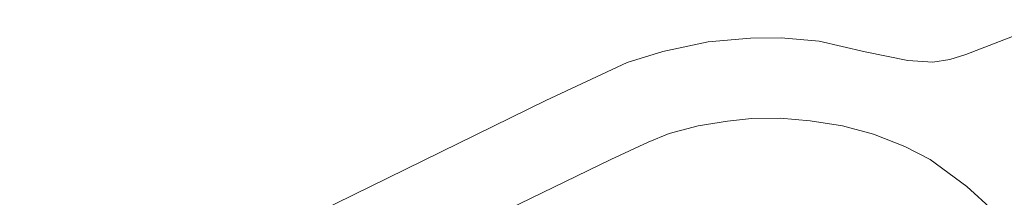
# Model space of a CAD drawing. Extents: x 115983 to 133009, y 544712 to 562000.
# Tile 23 of 46: x 128496 to 128931, y 549756 to 549834. Entities that reach past the tile are written whole.
import ezdxf

# ---------------------------------------------------------------- set-up
doc = ezdxf.new("R2010")
doc.units = 0
for name, color, linetype, lineweight in [('BGT ondergrond$0$B-WE-GR-GRAS-GV', 60, 'Continuous', 13), ('BGT ondergrond$0$B-WE-OG-TERREIN_ONBEGROEID_ZAND-GV', 7, 'Continuous', 18), ('BGT ondergrond$0$B-WE-OG-WATER_ZEE-GV', 170, 'Continuous', 18)]:
    doc.layers.add(name, color=color, linetype=linetype, lineweight=lineweight)

# ---------------------------------------------------------------- blocks, each defined once
blk = doc.blocks.new('BGT ondergrond')
at = {"layer": 'BGT ondergrond$0$B-WE-GR-GRAS-GV', "color": 252, "flags": 128}
blk.add_lwpolyline([(128925.803, 549749.719), (128914.092, 549760.436), (128897.95, 549772.435), (128886.782, 549778.145), (128872.846, 549783.632), (128859.18, 549787.249), (128844.951, 549789.475), (128831.694, 549790.639), (128819.017, 549790.516), (128808.421, 549789.387), (128795.367, 549787.223), (128782.684, 549783.811), (128773.376, 549780.102), (128756.88, 549772.319), (128595.132, 549693.763)], dxfattribs=at)
at = {"layer": 'BGT ondergrond$0$B-WE-OG-TERREIN_ONBEGROEID_ZAND-GV', "color": 252, "flags": 128}
for points in [[(128953.64, 549834.294), (128913.72, 549818.846), (128906.546, 549816.661), (128899.061, 549815.413), (128887.989, 549816.193), (128869.276, 549820.094), (128848.848, 549824.775), (128832.162, 549826.18), (128818.595, 549826.024), (128799.883, 549824.463), (128779.766, 549820.25), (128764.016, 549815.257), (128728.15, 549798.56), (128495.762, 549684.271)], [(128595.132, 549693.763), (128756.88, 549772.319), (128773.376, 549780.102), (128782.684, 549783.811), (128795.367, 549787.223), (128808.421, 549789.387), (128819.017, 549790.516), (128831.694, 549790.639), (128844.951, 549789.475), (128859.18, 549787.249), (128872.846, 549783.632), (128886.782, 549778.145), (128897.95, 549772.435), (128914.092, 549760.436), (128925.803, 549749.719)]]:
    blk.add_lwpolyline(points, dxfattribs=at)
at = {"layer": 'BGT ondergrond$0$B-WE-OG-WATER_ZEE-GV', "color": 252, "flags": 128}
blk.add_lwpolyline([(128495.762, 549684.271), (128728.15, 549798.56), (128764.016, 549815.257), (128779.766, 549820.25), (128799.883, 549824.463), (128818.595, 549826.024), (128832.162, 549826.18), (128848.848, 549824.775), (128869.276, 549820.094), (128887.989, 549816.193), (128899.061, 549815.413), (128906.546, 549816.661), (128913.72, 549818.846), (128953.64, 549834.294)], dxfattribs=at)

msp = doc.modelspace()

# ---------------------------------------------------------------- block references
msp.add_blockref('BGT ondergrond', (0, 0))

doc.saveas('drawing.dxf')
